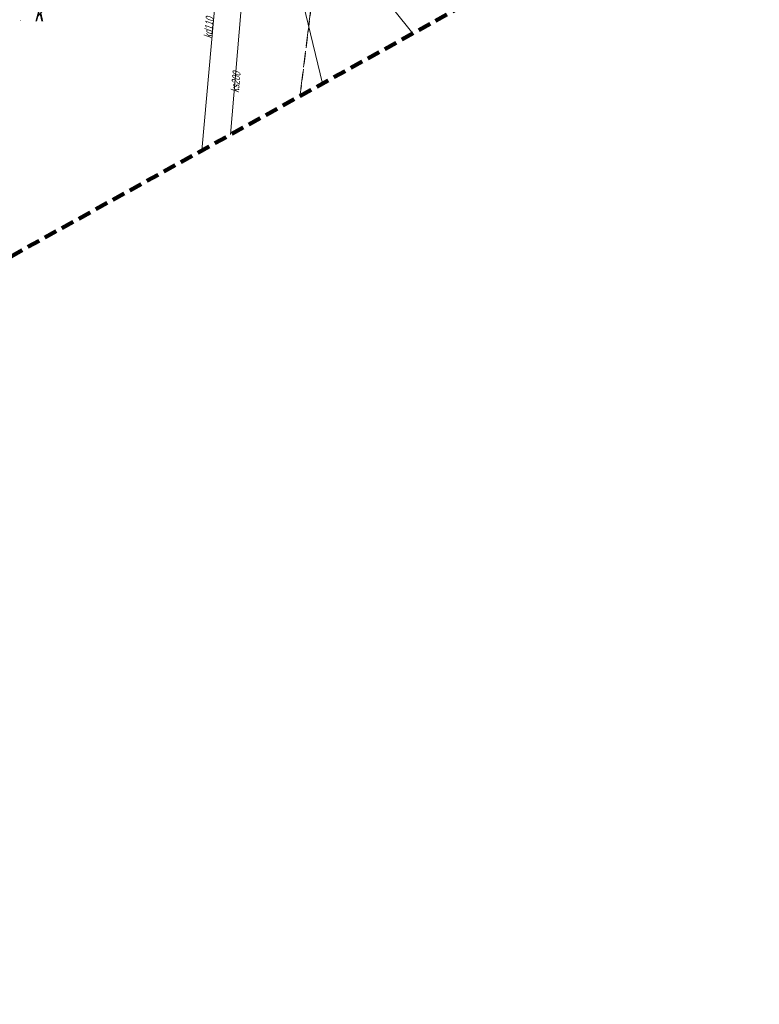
# Model space of a CAD drawing. Extents: x 7463256 to 7464485, y 5957341 to 5958260.
# Tile 224 of 256: x 7464234 to 7464302, y 5957825 to 5957916. Entities that reach past the tile are written whole.
import ezdxf

# ---------------------------------------------------------------- set-up
doc = ezdxf.new("R2010")
doc.units = 0
doc.header["$MEASUREMENT"] = 0
for name, pattern in [('1.5_0.5', [2, 1.5, -0.5]), ('4', [1.8, 1.2, -0.6]), ('mz1.0_0.5', [1.5, 1, -0.5])]:
    doc.linetypes.add(name, pattern=pattern)
doc.layers.get('0').update_dxf_attribs({"color": 2, "linetype": 'CONTINUOUS', "lineweight": 5})
for name, color, linetype in [('chodnik (powierzchnia)', 7, 'CONTINUOUS'), ('komora podziemna - przewód kanalizacyjny (powierzchnia)-Atr17', 7, 'CONTINUOUS'), ('Obszar opracowania', 7, 'CONTINUOUS'), ('plac (powierzchnia)', 7, 'CONTINUOUS'), ('przewód kanalizacyjny (linia)', 7, 'CONTINUOUS'), ('przewód kanalizacyjny (linia)-Atr1', 7, 'CONTINUOUS'), ('przewód telekomunikacyjny (linia)', 7, 'CONTINUOUS'), ('punkt o określonej wysokości (sieć kanalizacyjna)', 7, 'CONTINUOUS')]:
    doc.layers.add(name, color=color, linetype=linetype)
doc.styles.get("Standard").update_dxf_attribs({"font": 'txt', "width": 0.75})

# ---------------------------------------------------------------- blocks, each defined once
blk = doc.blocks.new('PW01')
at = {"linetype": 'Continuous', "lineweight": 13}
h = blk.add_hatch(color=0, dxfattribs=at)
edge = h.paths.add_edge_path()
edge.add_arc((0, 0), 0.045, 0, 360)

msp = doc.modelspace()

# ---------------------------------------------------------------- linework, layer by layer
at = {"layer": 'chodnik (powierzchnia)', "color": 7, "linetype": 'mz1.0_0.5', "lineweight": 18, "flags": 128}
msp.add_lwpolyline([(7464259.482, 5957909.158), (7464264.18, 5957946.72), (7464268.26, 5957939.96)], dxfattribs=at)
at = {"layer": 'Obszar opracowania', "color": 132, "linetype": '4', "lineweight": 200, "flags": 128}
msp.add_lwpolyline([(7463648.63, 5957598.42), (7463381.17, 5957559), (7463352.31, 5957567.45), (7463255.88, 5957568.85), (7463280.41, 5957340.9), (7463468.95, 5957378.08), (7463536.66, 5957509.53), (7463626.95, 5957460.4), (7463653.5, 5957411.27), (7463734.5, 5957471.02), (7463879.22, 5957698.07), (7464314.97, 5957939.96), (7464470.72, 5957945.23), (7464483.34, 5958244.06), (7464262.86, 5958260.06), (7464240.11, 5958013.73), (7463789.91, 5957739.13), (7463712.41, 5957593.35)], close=True, dxfattribs=at)
at = {"layer": 'plac (powierzchnia)', "color": 7, "linetype": '1.5_0.5', "lineweight": 18, "flags": 128}
msp.add_lwpolyline([(7464186.8, 5957892.56), (7464180.19, 5957902.77), (7464183.75, 5957904.86), (7464207.63, 5957919.01), (7464228.65, 5957931.46), (7464242.05, 5957939.42), (7464249.88, 5957944.13), (7464255.04, 5957947.17), (7464264.18, 5957946.72), (7464259.482, 5957909.158)], dxfattribs=at)
at = {"layer": 'przewód kanalizacyjny (linia)', "color": 34, "linetype": 'Continuous', "lineweight": 18, "flags": 128}
for points in [[(7464269.944, 5957914.966), (7464259.88, 5957927.54), (7464244.02, 5957953.11)], [(7464250.396, 5957904.114), (7464252.59, 5957928.59)], [(7464259.88, 5957927.54), (7464254.65, 5957924.58), (7464253.041, 5957905.582)]]:
    msp.add_lwpolyline(points, dxfattribs=at)
at = {"layer": 'przewód telekomunikacyjny (linia)', "color": 30, "linetype": 'Continuous', "lineweight": 18, "flags": 128}
msp.add_lwpolyline([(7464261.576, 5957910.321), (7464253.2, 5957945.01), (7464249.87, 5957951.74), (7464249.67, 5957952.19)], dxfattribs=at)

# ---------------------------------------------------------------- block references
at = {"layer": 'punkt o określonej wysokości (sieć kanalizacyjna)', "color": 34, "linetype": 'Continuous', "lineweight": 13}
msp.add_blockref('PW01', (7464233.6, 5957916.15), dxfattribs=at)

# ---------------------------------------------------------------- texts
at = {"layer": 'komora podziemna - przewód kanalizacyjny (powierzchnia)-Atr17', "color": 34, "oblique": 15, "width": 0.722}
msp.add_text('k', height=1.75, dxfattribs=at).set_placement((7464234.85, 5957916.07))
at = {"layer": 'przewód kanalizacyjny (linia)-Atr1', "color": 34, "oblique": 15, "width": 0.72}
for s, rotation, p in [('kd110', 84.877, (7464251.324, 5957914.471)), ('ks200', 85.16, (7464253.82, 5957909.45))]:
    msp.add_text(s, height=0.75, rotation=rotation, dxfattribs=at).set_placement(p)

doc.saveas('drawing.dxf')
